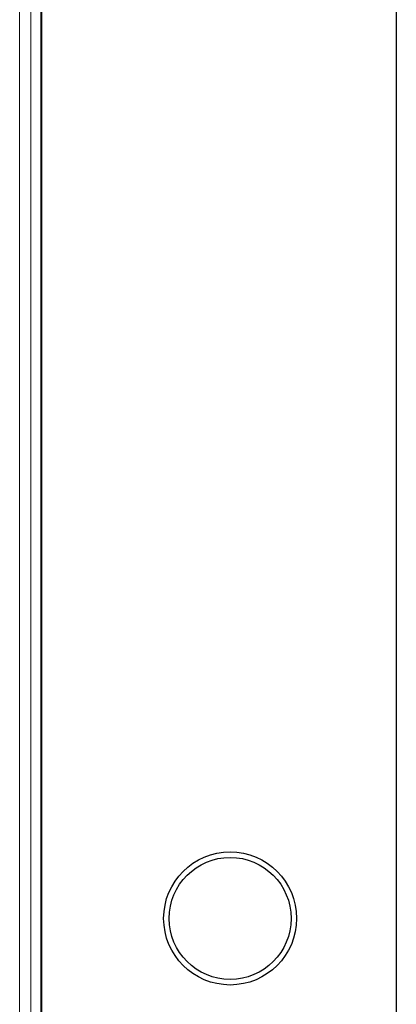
# Model space of a CAD drawing. Header units: millimetres. Extents: x 5 to 418, y 2 to 292.
# Tile 28 of 36: x 163 to 171, y 205 to 227. Entities that reach past the tile are written whole.
import ezdxf

# ---------------------------------------------------------------- set-up
doc = ezdxf.new("R2010")
doc.units = ezdxf.units.MM

msp = doc.modelspace()

# ---------------------------------------------------------------- linework, layer by layer
at = {"color": 7, "linetype": 'Continuous', "lineweight": 25}
for p, q in [((171.2511, 91.7805), (171.2511, 246.7805)), ((163.238, 120.5422), (163.238, 228.0305)), ((163.2511, 120.5305), (163.2511, 228.0305))]:
    msp.add_line(p, q, dxfattribs=at)
at = {"color": 7, "linetype": 'Continuous', "lineweight": 18}
for p, q in [((162.7519, 120.7787), (162.7519, 228.0305)), ((163.0015, 228.0305), (163.0015, 120.7787))]:
    msp.add_line(p, q, dxfattribs=at)
at = {"color": 7, "linetype": 'Continuous', "lineweight": 25}
for radius in [1.5, 1.375]:
    msp.add_circle((167.5011, 206.7805), radius, dxfattribs=at)

doc.saveas('drawing.dxf')
